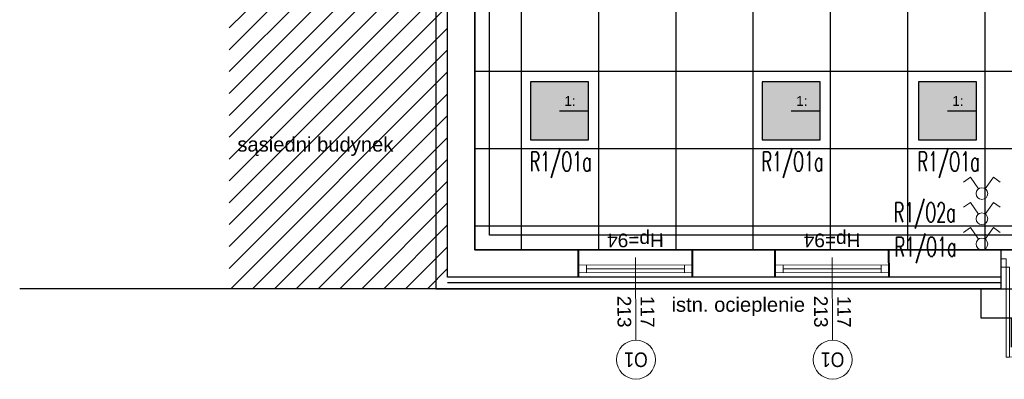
# Model space of a CAD drawing. Header units: millimetres. Extents: x -94648 to 68781, y -29623 to 11990.
# Tile 23 of 181: x -37054 to -36042, y -14417 to -14047. Entities that reach past the tile are written whole.
import ezdxf
from ezdxf.enums import TextEntityAlignment as Align

# ---------------------------------------------------------------- set-up
doc = ezdxf.new("R2010")
doc.units = ezdxf.units.MM
doc.linetypes.add('BUD', pattern=[0])
for name, color, linetype, lineweight in [('-DRZWI I OKNA', 4, 'Continuous', 5), ('A_POWTARZALNE$0$A21_DRZWI_OKNA', 153, 'Continuous', 15), ('A_POWTARZALNE$0$OKNA OPIS', 153, 'Continuous', 20), ('A_POWTARZALNE$0$opisy drzwi okien', 3, 'Continuous', 15), ('IE_ATRYBUTY_ BLOCK_1', 7, 'Continuous', 18), ('IE_ATRYBUTY_ BLOCK_2', 7, 'Continuous', 18), ('IE_oswietlenie_laczniki', 2, 'Continuous', 20), ('IE_oswietlenie_nr_obw', 51, 'Continuous', 20), ('Wykonawcze', 7, 'Continuous', 15), ('Ściany', 7, 'Continuous', 40)]:
    doc.layers.add(name, color=color, linetype=linetype, lineweight=lineweight)
for name, color, linetype in [('-podklad', 8, 'Continuous'), ('HATCH', 204, 'Continuous'), ('rexp_Leuchten_Besch', 7, 'Continuous'), ('rexp_Oprawy', 7, 'Continuous')]:
    doc.layers.add(name, color=color, linetype=linetype)
doc.layers.add('Area', color=6, linetype='Continuous', lineweight=35, plot=False)
doc.styles.add('A_POWTARZALNE$0$ISO', font='arial.ttf')
doc.styles.add('ROMANS', font='romans.shx', dxfattribs={"width": 0.75, "height": 10})
doc.styles.get("Standard").update_dxf_attribs({"font": 'arial.ttf'})
doc.linetypes.add('TRACKS', pattern='A,3.81,[130,ltypeshp.shx,S=6.35,R=0,X=0,Y=0],3.81', length=7.62)
doc.linetypes.add('ZIGZAG', pattern='A,0.00254,-5.08,[131,ltypeshp.shx,S=5.08,R=0,X=-5.08,Y=0],-10.16,[131,ltypeshp.shx,S=5.08,R=180,X=5.08,Y=0],-5.08', length=20.32254)

# ---------------------------------------------------------------- blocks, each defined once
blk = doc.blocks.new('A_POWTARZALNE$0$BCHO_ETAP_II_rzuty_powtarzalne$0$d2')
at = {"color": 8}
for p, q in [((87.5, 14.41), (87.5, -40.4)), ((172.66, -7.75), (172.66, 0)), ((172.66, 0), (177.5, 0)), ((2.34, 0), (-2.5, 0)), ((-2.5, -7.75), (2.34, -7.75)), ((2.34, -7.75), (2.34, 0)), ((5.25, -7.75), (2.34, -7.75)), ((2.36, -7.75), (2.36, -90)), ((5.25, -90), (5.25, -7.75)), ((169.75, -7.75), (172.66, -7.75)), ((169.75, -90), (169.75, -7.75)), ((172.64, -7.75), (172.64, -90)), ((177.5, -7.75), (172.66, -7.75)), ((5.25, -90), (2.36, -90)), ((169.75, -90), (172.64, -90))]:
    blk.add_line(p, q, dxfattribs=at)
for centre, start, end in [((5.25, -7.75), 270, 360), ((169.75, -7.75), 180, 270)]:
    blk.add_arc(centre, 82.25, start, end, dxfattribs=at)
blk = doc.blocks.new('A_POWTARZALNE$0$znak okna')
at = {"color": 8, "linetype": 'Continuous'}
blk.add_line((0, -85), (0, 0), dxfattribs=at)
at = {"layer": 'A_POWTARZALNE$0$opisy drzwi okien', "color": 8}
blk.add_circle((0, -105), 20, dxfattribs=at)
at = {"color": 8, "style": 'A_POWTARZALNE$0$ISO'}
for tag, rotation, p in [('HP', 360, (0, 5.5)), ('SO', 90, (-5, -50.3)), ('HO', 90, (18.8, -50.3))]:
    blk.add_attdef(tag, text='', height=14, rotation=rotation, dxfattribs=at).set_placement(p, align=Align.CENTER)
at = {"layer": 'A_POWTARZALNE$0$opisy drzwi okien', "color": 8, "style": 'A_POWTARZALNE$0$ISO', "width": 0.7927}
blk.add_attdef('OX', text='', height=15, dxfattribs=at).set_placement((-12, -112.5), (12, -112.5), align=Align.FIT)
blk = doc.blocks.new('Goscim_parter')
at = {"linetype": 'BUD'}
h = blk.add_hatch(dxfattribs=at)
h.set_pattern_fill('ANSI31', color=8, scale=5)
h.set_pattern_definition([(45, (-40335.458, -1321.089), (-11.22532, 11.22532), [])])
h.paths.add_polyline_path([(-36614.1, -13337.2), (-36838.4, -13337.2), (-36838.4, -14323.7), (-36614.1, -14323.7)])
h.paths.add_polyline_path([(-36834.4, -14191.1), (-36666.6, -14191.1), (-36666.6, -14160.5), (-36834.4, -14160.5)], flags=24)
at = {"layer": 'HATCH', "linetype": 'BUD'}
h = blk.add_hatch(dxfattribs=at)
h.set_pattern_fill('ANSI37', color=8, scale=25, angle=45)
h.set_pattern_definition([(90, (-45348.77, -1321.09), (-79.375, 0), []), (180, (-45348.77, -1321.09), (0, -79.375), [])])
h.paths.add_polyline_path([(-36586.1, -12833.7), (-36586.1, -14283.7), (-35303.1, -14283.7), (-35303.1, -12833.7)])
at = {"layer": '-DRZWI I OKNA', "color": 8}
for p, q in [((-36479.6, -14284), (-36362.6, -14283.5)), ((-36277.6, -14284), (-36160.6, -14283.5)), ((-36479.4, -14299.2), (-36362.5, -14299.4)), ((-36471.4, -14299.2), (-36471.4, -14307.2)), ((-36370.5, -14299.4), (-36370.5, -14307.4)), ((-36277.4, -14299.2), (-36160.5, -14299.4)), ((-36269.4, -14299.2), (-36269.4, -14307.2)), ((-36168.5, -14299.4), (-36168.5, -14307.4)), ((-36479.4, -14307.2), (-36362.4, -14307.4)), ((-36362.4, -14311.3), (-36479.4, -14311.7)), ((-36471.4, -14303.2), (-36370.5, -14303.4)), ((-36277.4, -14307.2), (-36160.4, -14307.4)), ((-36160.4, -14311.3), (-36277.4, -14311.7)), ((-36269.4, -14303.2), (-36168.5, -14303.4))]:
    blk.add_line(p, q, dxfattribs=at)
at = {"color": 8, "linetype": 'BUD'}
for p, q in [((-36614.1, -14311.7), (-36614.1, -12362.7)), ((-36586.1, -14283.7), (-36586.1, -12833.7)), ((-36045.6, -14283.7), (-36586.1, -14283.7)), ((-36045.6, -14311.7), (-36614.1, -14311.7)), ((-36045.6, -14323.7), (-36614.1, -14323.7))]:
    blk.add_line(p, q, dxfattribs=at)
at = {"color": 8, "linetype": 'ZIGZAG'}
blk.add_line((-36045.6, -14317.7), (-36614.1, -14317.7), dxfattribs=at)
at = {"color": 8}
blk.add_lwpolyline([(-34840.1, -14323.7), (-34840.1, -13943.4), (-35275.1, -13943.4), (-35263.1, -12350.7), (-36626.1, -12350.7), (-36626.1, -14323.7)], close=True, dxfattribs=at)
at = {"color": 8, "linetype": 'BUD'}
for points in [[(-36045.6, -14283.7), (-36045.6, -14323.7)], [(-36614.1, -14323.7), (-37053.6, -14323.7)], [(-36066.1, -14323.7), (-36066.1, -14353.7), (-35823.1, -14353.7), (-35823.1, -14323.7)], [(-36066.1, -14353.7), (-36035.1, -14353.7), (-36035.1, -14383.7)]]:
    blk.add_lwpolyline(points, dxfattribs=at)
at = {"layer": 'Area', "color": 8, "linetype": 'BUD'}
blk.add_lwpolyline([(-36586.1, -12833.7), (-35303.1, -12833.7), (-35303.1, -14283.7), (-36586.1, -14283.7)], close=True, dxfattribs=at)
at = {"layer": 'HATCH', "color": 8, "linetype": 'TRACKS', "ltscale": 2}
blk.add_lwpolyline([(-36571.1, -12405.7), (-35318.1, -12405.7), (-35318.1, -14268.7), (-36571.1, -14268.7)], close=True, dxfattribs=at)
at = {"layer": 'Ściany', "color": 8}
for p, q in [((-36479.4, -14311.7), (-36479.6, -14284)), ((-36362.4, -14311.3), (-36362.6, -14283.5)), ((-36277.4, -14311.7), (-36277.6, -14284)), ((-36160.4, -14311.3), (-36160.6, -14283.5))]:
    blk.add_line(p, q, dxfattribs=at)
at = {"layer": 'A_POWTARZALNE$0$A21_DRZWI_OKNA', "color": 8, "xscale": -1.122222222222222, "yscale": 1.122222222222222, "zscale": 1.122222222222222, "rotation": 0.0004484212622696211}
blk.add_blockref('A_POWTARZALNE$0$BCHO_ETAP_II_rzuty_powtarzalne$0$d2', (-35846.4, -14292.9), dxfattribs=at)
at = {"layer": 'A_POWTARZALNE$0$OKNA OPIS', "color": 8}
ref = blk.add_blockref('A_POWTARZALNE$0$znak okna', (-36421, -14291.6), dxfattribs=dict(at, xscale=-1, rotation=0.2729649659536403))
ref.add_attrib('HP', 'Hp=94', dxfattribs={"layer": '0', "color": 8, "height": 14, "rotation": 180.273, "style": 'A_POWTARZALNE$0$ISO'}).set_placement((-36421.1, -14267), align=Align.CENTER)
ref.add_attrib('HO', '213', dxfattribs={"layer": '0', "color": 8, "height": 14, "rotation": 270.273, "style": 'A_POWTARZALNE$0$ISO'}).set_placement((-36439.5, -14347.3), align=Align.CENTER)
ref.add_attrib('SO', '117', dxfattribs={"layer": '0', "color": 8, "height": 14, "rotation": 270.273, "style": 'A_POWTARZALNE$0$ISO'}).set_placement((-36415.7, -14347.3), align=Align.CENTER)
ref.add_attrib('OX', 'O1', dxfattribs={"layer": 'A_POWTARZALNE$0$opisy drzwi okien', "color": 8, "height": 15, "rotation": 180.273, "style": 'A_POWTARZALNE$0$ISO', "width": 0.858565}).set_placement((-36408.5, -14389.1), (-36432.5, -14389.2), align=Align.FIT)
ref = blk.add_blockref('A_POWTARZALNE$0$znak okna', (-36219, -14291.6), dxfattribs=dict(at, xscale=-1, rotation=0.2729649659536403))
ref.add_attrib('HP', 'Hp=94', dxfattribs={"layer": '0', "color": 8, "height": 14, "rotation": 180.273, "style": 'A_POWTARZALNE$0$ISO'}).set_placement((-36219.1, -14267), align=Align.CENTER)
ref.add_attrib('HO', '213', dxfattribs={"layer": '0', "color": 8, "height": 14, "rotation": 270.273, "style": 'A_POWTARZALNE$0$ISO'}).set_placement((-36237.5, -14347.3), align=Align.CENTER)
ref.add_attrib('SO', '117', dxfattribs={"layer": '0', "color": 8, "height": 14, "rotation": 270.273, "style": 'A_POWTARZALNE$0$ISO'}).set_placement((-36213.7, -14347.3), align=Align.CENTER)
ref.add_attrib('OX', 'O1', dxfattribs={"layer": 'A_POWTARZALNE$0$opisy drzwi okien', "color": 8, "height": 15, "rotation": 180.273, "style": 'A_POWTARZALNE$0$ISO', "width": 0.858565}).set_placement((-36206.5, -14389.1), (-36230.5, -14389.2), align=Align.FIT)
at = {"layer": 'Wykonawcze', "color": 8, "char_height": 14.85, "width": 210.591, "attachment_point": 4}
for s, insert in [('\\pi25.49976;sąsiedni budynek', (-36855.5, -14177.7)), ('\\pxqc;istn. ocieplenie', (-36420.7, -14342.2))]:
    blk.add_mtext(s, dxfattribs=dict(at, insert=insert))
blk = doc.blocks.new('rexp_lib_5')
at = {"layer": 'rexp_Oprawy', "true_color": 0xffff00}
blk.add_hatch(color=2, dxfattribs=at).paths.add_polyline_path([(-0.298, -0.298), (0.298, -0.298), (0.298, 0.298), (-0.298, 0.298)])
at = {"layer": 'rexp_Oprawy', "color": 2, "true_color": 0xffff00}
blk.add_lwpolyline([(-0.298, -0.298), (0.298, -0.298), (0.298, 0.298), (-0.298, 0.298)], close=True, dxfattribs=at)
at = {"layer": 'rexp_Oprawy', "color": 7}
blk.add_lwpolyline([(-0.298, -0.298), (0.298, -0.298), (0.298, 0.298), (-0.298, 0.298)], close=True, dxfattribs=at)
blk.add_lwpolyline([(0, 0), (0.298, 0)], dxfattribs=at)
at = {"layer": 'rexp_Leuchten_Besch', "flags": 8}
blk.add_attdef('Label', (0.05, 0.05), '', height=0.1, dxfattribs=at)
blk = doc.blocks.new('lacznik swiecznikowy')
for p, q in [((-118, 168), (-188, 119)), ((-34, 49), (-118, 168)), ((34, 49), (118, 168)), ((118, 168), (188, 119))]:
    blk.add_line(p, q)
blk.add_circle((0, 0), 60)
at = {"layer": 'IE_ATRYBUTY_ BLOCK_1', "style": 'ROMANS', "width": 0.7, "flags": 8}
blk.add_attdef('TYP', text='', height=200, dxfattribs=at).set_placement((10, -287), align=Align.CENTER)
at = {"layer": 'IE_ATRYBUTY_ BLOCK_2', "style": 'ROMANS', "width": 0.6, "flags": 8}
blk.add_attdef('X1', text='', height=150, dxfattribs=at).set_placement((-110, -35), align=Align.RIGHT)
blk.add_attdef('X2', (110, -35), '', height=150, dxfattribs=at)
for tag, p in [('OPIS1', (3, -468)), ('OPIS2', (3, -654))]:
    blk.add_attdef(tag, text='', height=150, dxfattribs=at).set_placement(p, align=Align.CENTER)

msp = doc.modelspace()

# ---------------------------------------------------------------- block references
at = {"layer": '-podklad'}
msp.add_blockref('Goscim_parter', (0, 0), dxfattribs=at)
at = {"layer": 'IE_oswietlenie_laczniki', "xscale": 0.1, "yscale": 0.1, "zscale": 0.1}
for p in [(-36065.12101, -14226.02439), (-36065.12101, -14251.88207), (-36065.12101, -14277.73975)]:
    msp.add_blockref('lacznik swiecznikowy', p, dxfattribs=at)
at = {"layer": 'rexp_Oprawy'}
ref = msp.add_blockref('rexp_lib_5', (-36499.10651, -14140.89512, 450), dxfattribs=dict(at, xscale=100, yscale=100, zscale=100))
ref.add_attrib('Label', '1:', (-36494.10651, -14135.89512, 450), dxfattribs={"layer": 'rexp_Leuchten_Besch', "height": 10})
ref = msp.add_blockref('rexp_lib_5', (-36260.96173, -14140.89512, 450), dxfattribs=dict(at, xscale=100, yscale=100, zscale=100))
ref.add_attrib('Label', '1:', (-36255.96173, -14135.89512, 450), dxfattribs={"layer": 'rexp_Leuchten_Besch', "height": 10})
ref = msp.add_blockref('rexp_lib_5', (-36100.60254, -14140.89512, 450), dxfattribs=dict(at, xscale=100, yscale=100, zscale=100))
ref.add_attrib('Label', '1:', (-36095.60254, -14135.89512, 450), dxfattribs={"layer": 'rexp_Leuchten_Besch', "height": 10})

# ---------------------------------------------------------------- texts
at = {"layer": 'IE_oswietlenie_nr_obw', "style": 'ROMANS', "width": 0.6}
for s, p in [('R1/O1a', (-36529.67177, -14203.11774)), ('R1/O1a', (-36291.527, -14203.11774)), ('R1/O1a', (-36131.1678, -14203.11774)), ('R1/O2a', (-36155.78203, -14255.25452)), ('R1/O1a', (-36154.92363, -14290.66328))]:
    msp.add_text(s, height=20, dxfattribs=at).set_placement(p)

doc.saveas('drawing.dxf')
